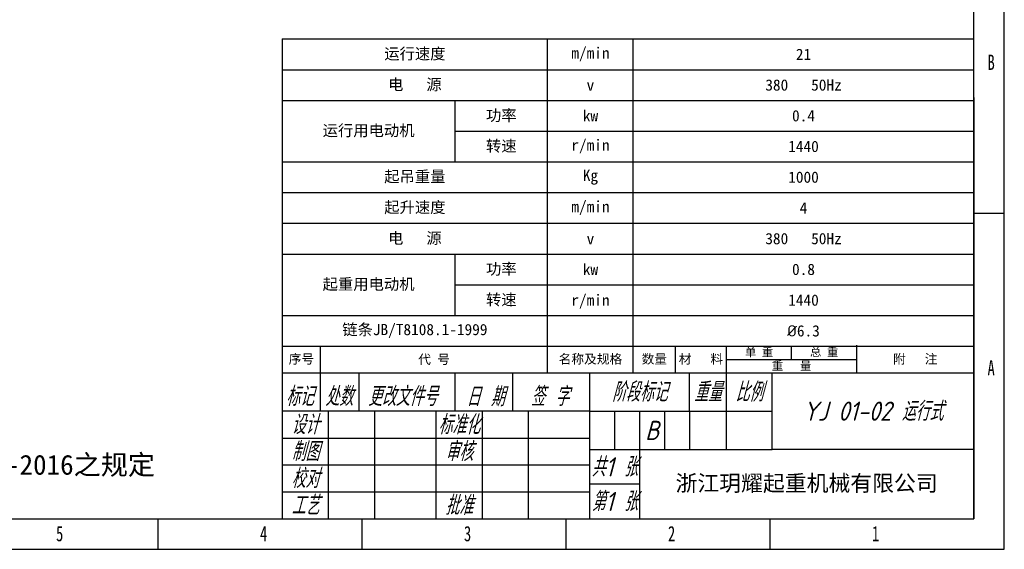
# Model space of a CAD drawing. Header units: millimetres. Extents: x -4265 to -1871, y -660 to 1033.
# Tile 31 of 42: x -3170 to -1871, y -660 to 39. Entities that reach past the tile are written whole.
import ezdxf

# ---------------------------------------------------------------- set-up
doc = ezdxf.new("R2010")
doc.units = ezdxf.units.MM
doc.styles.add('标准样式', font='gbeitc.shx', dxfattribs={"height": 50, "bigfont": 'gbcbig.shx'})
doc.styles.add('样式 1', font='SimSun.ttf', dxfattribs={"width": 0.7, "height": 2.5})

# ---------------------------------------------------------------- blocks, each defined once
blk = doc.blocks.new('1')
at = {"lineweight": -3}
for p, q in [((5088.8, 32.4), (5088.8, 1635.5)), ((5050.6, 70.5), (5050.6, 1597.3)), ((4186.9, 669.9), (4186.9, 70.5)), ((4186.9, 669.9), (5050.6, 669.9)), ((4518.4, 252.9), (4518.4, 669.9)), ((4625.4, 252.9), (4625.4, 669.9)), ((4186.9, 631.5), (5050.6, 631.5)), ((4186.9, 593.1), (5050.6, 593.1)), ((4402.8, 516.4), (4402.8, 592.7)), ((5050.6, 596.6), (5050.6, 70.5)), ((4402.8, 554.8), (5050.6, 554.8)), ((4186.9, 516.4), (5050.6, 516.4)), ((4186.9, 478), (5050.6, 478)), ((5050.6, 452.2), (5088.8, 452.2)), ((4186.9, 439.6), (5050.6, 439.6)), ((4186.9, 401.2), (5050.6, 401.2)), ((4402.8, 324.4), (4402.8, 400.8)), ((4402.8, 362.8), (5050.6, 362.8)), ((4186.9, 324.4), (5050.6, 324.4)), ((4186.9, 286), (5050.6, 286)), ((4186.9, 286), (5050.6, 286)), ((4234.9, 204.9), (4234.9, 286)), ((4678, 252.9), (4678, 286)), ((4741.9, 252.9), (4741.9, 286)), ((4823.1, 269.5), (4823.1, 286)), ((4904.4, 252.9), (4904.4, 287.4)), ((4741.9, 269.5), (4904.4, 269.5)), ((4186.9, 252.9), (5050.6, 252.9)), ((4282.9, 204.9), (4282.9, 252.9)), ((4402.9, 204.9), (4402.9, 252.9)), ((4474.9, 204.9), (4474.9, 252.9)), ((4570.9, 252.9), (4570.9, 70.5)), ((4695.7, 204.9), (4695.7, 252.9)), ((4741.3, 252.9), (4741.3, 156.9)), ((4798.9, 156.9), (4798.9, 252.9)), ((4570.9, 204.9), (4186.9, 204.9)), ((4244.5, 204.9), (4244.5, 70.5)), ((4302.1, 204.9), (4302.1, 70.5)), ((4378.9, 204.9), (4378.9, 70.5)), ((4436.5, 204.9), (4436.5, 70.5)), ((4494.1, 204.9), (4494.1, 70.5)), ((4570.9, 204.9), (4798.9, 204.9)), ((4602.1, 204.9), (4602.1, 156.9)), ((4633.3, 204.9), (4633.3, 156.9)), ((4664.5, 204.9), (4664.5, 156.9)), ((4695.7, 204.9), (4695.7, 156.9)), ((4186.9, 171.3), (4570.9, 171.3)), ((4570.9, 156.9), (4798.9, 156.9)), ((4633.3, 156.9), (4633.3, 70.5)), ((5050.6, 156.9), (4798.9, 156.9)), ((4186.9, 137.7), (4570.9, 137.7)), ((4633.3, 113.7), (4570.9, 113.7)), ((4186.9, 104.1), (4570.9, 104.1)), ((2859.6, 70.5), (5050.6, 70.5)), ((4031.5, 70.5), (4031.5, 32.4)), ((4286.3, 70.5), (4286.3, 32.4)), ((4541, 70.5), (4541, 32.4)), ((4795.8, 70.5), (4795.8, 32.4)), ((2821.5, 32.4), (5088.8, 32.4))]:
    blk.add_line(p, q, dxfattribs=at)
at = {"lineweight": -3, "style": '标准样式'}
for s, p in [('标记', (4191.5, 211.4)), ('处数', (4240.5, 211.4)), ('更改文件号', (4294, 211.4)), ('日 期', (4416.8, 211)), ('签 字', (4497.4, 211.4))]:
    blk.add_text(s, height=24, dxfattribs=at).set_placement(p)
at = {"lineweight": -3}
for s, insert, char_height, width, attachment_point in [('{\\fSimSun|b0|i0|c134|p2;运行速度}', (4352.6, 650.7), 14.027, 331.581, 5), ('{\\fSimSun|b0|i0|c134|p2;m/min}', (4571.9, 650.7), 14.027, 107.006, 5), ('{\\fSimSun|b0|i0|c134|p2;21}', (4838, 650.7), 14.027, 425.174, 5), ('{\\fSimSun|b0|i0|c134|p2;电   源}', (4352.6, 612.3), 14.027, 331.581, 5), ('{\\fSimSun|b0|i0|c134|p2;v}', (4571.9, 612.3), 14.027, 107.006, 5), ('{\\fSimSun|b0|i0|c134|p2;380   50Hz}', (4838, 612.3), 14.027, 425.174, 5), ('{\\fSimSun|b0|i0|c134|p2;功率}', (4460.6, 573.7), 14.027, 115.641, 5), ('{\\fSimSun|b0|i0|c134|p2;kw}', (4571.9, 573.9), 14.027, 107.006, 5), ('{\\fSimSun|b0|i0|c134|p2;0.4}', (4838, 573.9), 14.027, 425.174, 5), ('{\\fSimSun|b0|i0|c134|p2;运行用电动机}', (4294.8, 554.8), 14.027, 215.94, 5), ('{\\fSimSun|b0|i0|c134|p2;转速}', (4460.6, 535.5), 14.027, 115.641, 5), ('{\\fSimSun|b0|i0|c134|p2;r/min}', (4571.9, 535.6), 14.027, 107.006, 5), ('{\\fSimSun|b0|i0|c134|p2;1440}', (4838, 535.6), 14.027, 425.174, 5), ('{\\fSimSun|b0|i0|c134|p2;起吊重量}', (4352.6, 497.2), 14.027, 331.581, 5), ('{\\fSimSun|b0|i0|c134|p2;1000}', (4838, 497.2), 14.027, 425.174, 5), ('{\\fSimSun|b0|i0|c134|p2;Kg}', (4571.9, 497.2), 14.027, 107.006, 5), ('{\\fSimSun|b0|i0|c134|p2;起升速度}', (4352.6, 458.8), 14.027, 331.581, 5), ('{\\fSimSun|b0|i0|c134|p2;m/min}', (4571.9, 458.8), 14.027, 107.006, 5), ('{\\fSimSun|b0|i0|c134|p2;4}', (4838, 458.8), 14.027, 425.174, 5), ('{\\fSimSun|b0|i0|c134|p2;电   源}', (4352.6, 420.4), 14.027, 331.581, 5), ('{\\fSimSun|b0|i0|c134|p2;v}', (4571.9, 420.4), 14.027, 107.006, 5), ('{\\fSimSun|b0|i0|c134|p2;380   50Hz}', (4838, 420.4), 14.027, 425.174, 5), ('{\\fSimSun|b0|i0|c134|p2;功率}', (4460.6, 381.8), 14.027, 115.641, 5), ('{\\fSimSun|b0|i0|c134|p2;kw}', (4571.9, 382), 14.027, 107.006, 5), ('{\\fSimSun|b0|i0|c134|p2;0.8}', (4838, 382), 14.027, 425.174, 5), ('{\\fSimSun|b0|i0|c134|p2;起重用电动机}', (4294.8, 362.8), 14.027, 215.94, 5), ('{\\fSimSun|b0|i0|c134|p2;转速}', (4460.6, 343.5), 14.027, 115.641, 5), ('{\\fSimSun|b0|i0|c134|p2;r/min}', (4571.9, 341.9), 14.027, 107.006, 5), ('{\\fSimSun|b0|i0|c134|p2;1440}', (4838, 343.6), 14.027, 425.174, 5), ('{\\fSimSun|b0|i0|c134|p2;链条JB/T8108.1-1999}', (4352.6, 305.2), 14.027, 331.581, 5), ('{\\fISOCPEUR|b0|i0|c0|p34;%%C\\fSimSun|b0|i0|c134|p2;6.3}', (4838, 305.2), 14.027, 425.174, 5), ('{\\fSimSun|b0|i0|c134|p2;单 重}', (4782.5, 277.8), 10.342, 81.249, 5), ('{\\fSimSun|b0|i0|c134|p2;总 重}', (4863.8, 278.1), 10.342, 81.249, 5), ('{\\fSimSun|b0|i0|c134|p2;序号}', (4210.9, 269.5), 11.635, 48, 5), ('{\\fSimSun|b0|i0|c134|p2;代 号}', (4376.6, 269.1), 11.635, 283.581, 5), ('{\\fSimSun|b0|i0|c134|p2;名称及规格}', (4571.9, 269.5), 11.635, 107.006, 5), ('{\\fSimSun|b0|i0|c134|p2;数量}', (4651.7, 269.5), 11.635, 52.531, 5), ('{\\fSimSun|b0|i0|c134|p2;材   料}', (4709.9, 269.5), 11.635, 63.932, 5), ('{\\fSimSun|b0|i0|c134|p2;附   注}', (4977.5, 269.5), 11.635, 146.214, 5), ('{\\fSimSun|b0|i0|c134|p2;重   量}', (4823.1, 261.2), 10.342, 162.497, 5), ('{\\fSimSun|b0|i0|c134|p2;1.制造、安装、检验使用等应符合JB/T 5317-2016之规定}', (3181.8, 150.4), 24.838, 962.738, 1)]:
    blk.add_mtext(s, dxfattribs=dict(at, insert=insert, char_height=char_height, width=width, attachment_point=attachment_point))
for s, insert, char_height, width, attachment_point, style in [('{\\fSimSun|b0|i0|c134|p2;B}', (5067.8, 650.3), 19.085, 8.193, 1, '样式 1'), ('{\\fSimSun|b0|i0|c134|p2;A}', (5067.8, 268.6), 19.085, 8.026, 1, '样式 1'), ('\\pt0;{\\C4;阶段标记}', (4633.3, 228.9), 24, 124.8, 5, '标准样式'), ('{\\C4;重量}', (4718.5, 228.9), 24, 45.6, 5, '标准样式'), ('{\\C4;比例}', (4770.1, 228.9), 24, 57.6, 5, '标准样式'), ('{\\C4;YJ 01-02 运行式}', (4924.9, 204.9), 24, 252, 5, '标准样式'), ('{\\C4;设计}', (4215.7, 188.1), 24, 57.6, 5, '标准样式'), ('{\\C4;标准化}', (4407.7, 188.1), 24, 57.6, 5, '标准样式'), ('{\\C4;B}', (4648.9, 180.9), 24, 31.2, 5, '标准样式'), ('{\\C4;审核}', (4407.7, 154.5), 24, 57.6, 5, '标准样式'), ('{\\C4;共1 张}', (4602.1, 135.3), 24, 62.4, 5, '标准样式'), ('{\\C4;校对}', (4215.7, 120.9), 24, 57.6, 5, '标准样式'), ('{\\C4;第1 张}', (4602.1, 92.1), 24, 62.4, 5, '标准样式'), ('{\\fFangSong|b0|i0|c134|p49;\\C4;浙江玥耀起重机械有限公司}', (4841.9, 113.8), 20, 417.361, 5, '标准样式'), ('{\\C4;工艺}', (4215.7, 87.3), 24, 57.6, 5, '标准样式'), ('{\\fSimSun|b0|i0|c134|p2;5}', (3904.4, 61.5), 19.085, 11.005, 1, '样式 1'), ('{\\fSimSun|b0|i0|c134|p2;4}', (4159.2, 61.5), 19.085, 9.325, 1, '样式 1'), ('{\\fSimSun|b0|i0|c134|p2;3}', (4413.9, 61.5), 19.085, 7.645, 1, '样式 1'), ('{\\fSimSun|b0|i0|c134|p2;2}', (4668.7, 61.5), 19.085, 9.325, 1, '样式 1'), ('{\\fSimSun|b0|i0|c134|p2;1}', (4923.5, 61.5), 19.085, 6.605, 1, '样式 1')]:
    blk.add_mtext(s, dxfattribs=dict(at, insert=insert, char_height=char_height, width=width, attachment_point=attachment_point, style=style))
at = {"color": 4, "lineweight": -3, "char_height": 24, "width": 57.6, "attachment_point": 5, "style": '标准样式'}
for s, insert in [('制图', (4215.7, 154.5)), ('批准', (4407.7, 87.3))]:
    blk.add_mtext(s, dxfattribs=dict(at, insert=insert))

msp = doc.modelspace()

# ---------------------------------------------------------------- block references
at = {"xscale": 1.056, "yscale": 1.056, "zscale": 1.056}
msp.add_blockref('1', (-7244.707, -694.19), dxfattribs=at)

doc.saveas('drawing.dxf')
